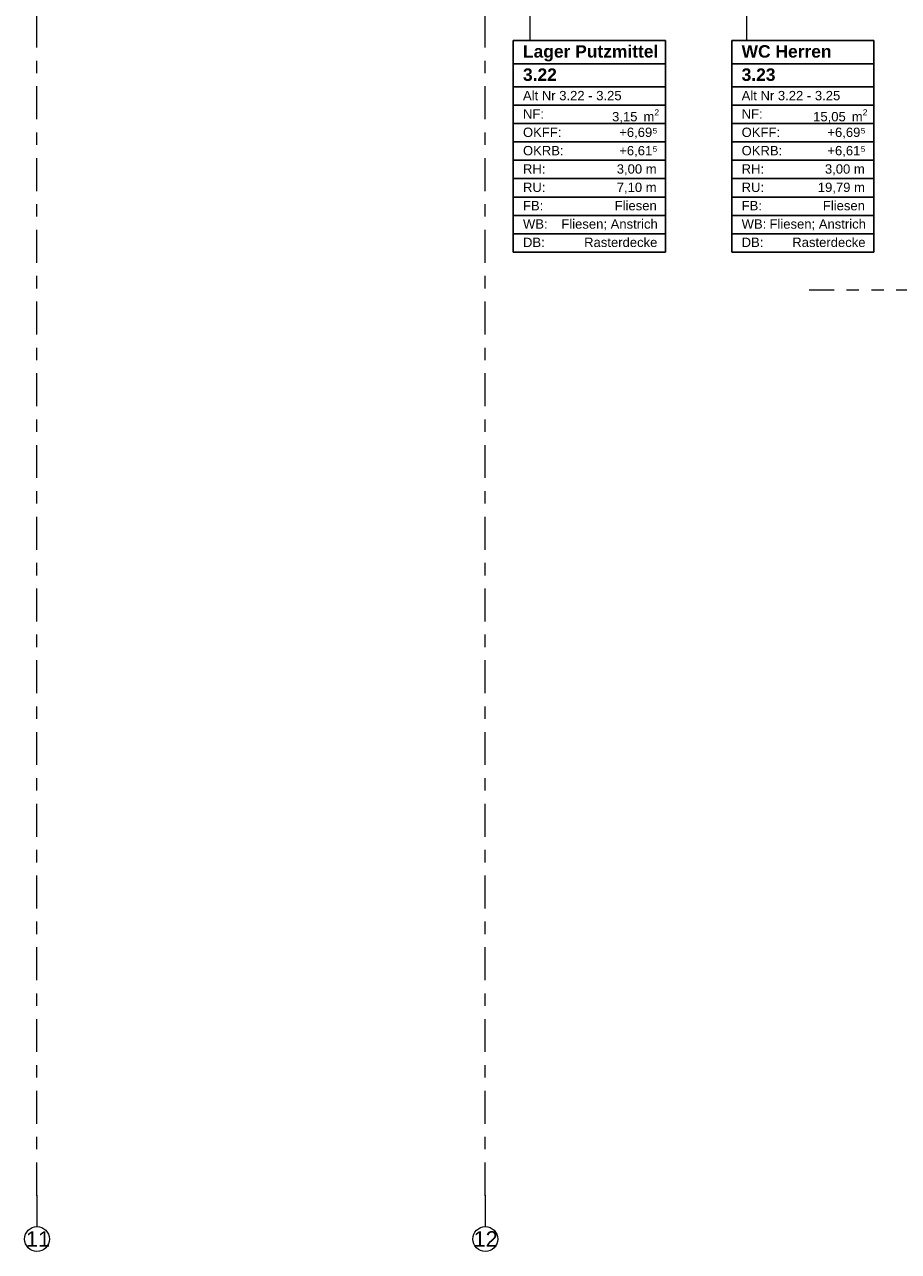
# Model space of a CAD drawing. Header units: metres. Extents: x -3.6 to 84.5, y -11 to 16.8.
# Tile 121 of 124: x 36.4 to 43.4, y -11 to -1.2. Entities that reach past the tile are written whole.
import ezdxf

# ---------------------------------------------------------------- set-up
doc = ezdxf.new("R2010")
doc.units = ezdxf.units.M
doc.header["$MEASUREMENT"] = 0
doc.linetypes.add('+Baulinie', pattern=[0.37, 0.2, -0.05, 0.01, -0.05, 0.01, -0.05])
doc.linetypes.add('Strichlinie doppelt', pattern=[0.546806, 0.264583, -0.105833, 0.070556, -0.105833])
for name, color, linetype in [('301 - Elemente.Linie', 7, 'Continuous'), ('451 - Universal.Achsen Raster', 7, 'Continuous'), ('Neubau_401 - Zone.Raum_ Raumbegrenzung_ Whg.', 7, 'Continuous')]:
    doc.layers.add(name, color=color, linetype=linetype)
doc.styles.add('ERSTELLTER_STIL_1', font='txt')
doc.styles.add('ERSTELLTER_STIL_2', font='txt')

msp = doc.modelspace()

# ---------------------------------------------------------------- linework, layer by layer
at = {"layer": '301 - Elemente.Linie', "color": 7, "linetype": '+Baulinie', "lineweight": 9}
msp.add_line((42.73, -3.31), (63.565, -3.31), dxfattribs=at)
at = {"layer": '451 - Universal.Achsen Raster', "color": 160, "linetype": 'Strichlinie doppelt', "lineweight": 9, "true_color": 0x3232ff}
for p, q in [((36.53, -10.585), (36.53, 16.355)), ((40.13, -10.585), (40.13, 16.355)), ((36.53, -10.585), (36.53, -10.835)), ((40.13, -10.585), (40.13, -10.835))]:
    msp.add_line(p, q, dxfattribs=at)
at = {"layer": '451 - Universal.Achsen Raster', "color": 160, "linetype": 'Continuous', "lineweight": 9, "true_color": 0x3232ff}
for centre in [(36.53, -10.935), (40.13, -10.935)]:
    msp.add_circle(centre, 0.1, dxfattribs=at)
at = {"layer": '451 - Universal.Achsen Raster', "color": 160, "linetype": 'Strichlinie doppelt', "lineweight": 9, "true_color": 0x3232ff}
for p in [(36.53, -10.585), (36.53, -10.585), (40.13, -10.585), (40.13, -10.585)]:
    msp.add_point(p, dxfattribs=at)
at = {"layer": 'Neubau_401 - Zone.Raum_ Raumbegrenzung_ Whg.', "color": 1, "linetype": 'Continuous', "lineweight": 9}
for p, q in [((40.491, -1.3085), (40.491, 3.9868)), ((42.2309, -1.3085), (42.2309, 1.278)), ((41.578, -1.3085), (40.3539, -1.3085)), ((40.3539, -1.3085), (40.3539, -3.0076)), ((40.3539, -1.3085), (41.578, -1.3085)), ((40.3539, -1.4951), (40.3539, -1.3085)), ((41.578, -3.0076), (41.578, -1.3085)), ((41.578, -1.3085), (41.578, -1.4951)), ((43.2494, -1.3085), (42.1096, -1.3085)), ((42.1096, -1.3085), (42.1096, -3.0076)), ((42.1096, -1.3085), (43.2494, -1.3085)), ((42.1096, -1.4951), (42.1096, -1.3085)), ((43.2494, -3.0076), (43.2494, -1.3085)), ((43.2494, -1.3085), (43.2494, -1.4951)), ((41.578, -1.4951), (40.3539, -1.4951)), ((40.3539, -1.4951), (41.578, -1.4951)), ((40.3539, -1.6817), (40.3539, -1.4951)), ((41.578, -1.4951), (41.578, -1.6817)), ((43.2494, -1.4951), (42.1096, -1.4951)), ((42.1096, -1.4951), (43.2494, -1.4951)), ((42.1096, -1.6817), (42.1096, -1.4951)), ((43.2494, -1.4951), (43.2494, -1.6817)), ((41.578, -1.6817), (40.3539, -1.6817)), ((40.3539, -1.6817), (41.578, -1.6817)), ((40.3539, -1.8291), (40.3539, -1.6817)), ((41.578, -1.6817), (41.578, -1.8291)), ((43.2494, -1.6817), (42.1096, -1.6817)), ((42.1096, -1.6817), (43.2494, -1.6817)), ((42.1096, -1.8291), (42.1096, -1.6817)), ((43.2494, -1.6817), (43.2494, -1.8291)), ((41.578, -1.8291), (40.3539, -1.8291)), ((40.3539, -1.8291), (41.578, -1.8291)), ((40.3539, -1.9764), (40.3539, -1.8291)), ((41.578, -1.8291), (41.578, -1.9764)), ((43.2494, -1.8291), (42.1096, -1.8291)), ((42.1096, -1.8291), (43.2494, -1.8291)), ((42.1096, -1.9764), (42.1096, -1.8291)), ((43.2494, -1.8291), (43.2494, -1.9764)), ((41.578, -1.9764), (40.3539, -1.9764)), ((40.3539, -1.9764), (41.578, -1.9764)), ((40.3539, -2.1237), (40.3539, -1.9764)), ((41.578, -1.9764), (41.578, -2.1237)), ((43.2494, -1.9764), (42.1096, -1.9764)), ((42.1096, -1.9764), (43.2494, -1.9764)), ((42.1096, -2.1237), (42.1096, -1.9764)), ((43.2494, -1.9764), (43.2494, -2.1237)), ((41.578, -2.1237), (40.3539, -2.1237)), ((40.3539, -2.1237), (41.578, -2.1237)), ((40.3539, -2.271), (40.3539, -2.1237)), ((41.578, -2.1237), (41.578, -2.271)), ((43.2494, -2.1237), (42.1096, -2.1237)), ((42.1096, -2.1237), (43.2494, -2.1237)), ((42.1096, -2.271), (42.1096, -2.1237)), ((43.2494, -2.1237), (43.2494, -2.271)), ((41.578, -2.271), (40.3539, -2.271)), ((40.3539, -2.271), (41.578, -2.271)), ((40.3539, -2.4183), (40.3539, -2.271)), ((41.578, -2.271), (41.578, -2.4183)), ((43.2494, -2.271), (42.1096, -2.271)), ((42.1096, -2.271), (43.2494, -2.271)), ((42.1096, -2.4183), (42.1096, -2.271)), ((43.2494, -2.271), (43.2494, -2.4183)), ((41.578, -2.4183), (40.3539, -2.4183)), ((40.3539, -2.4183), (41.578, -2.4183)), ((40.3539, -2.5657), (40.3539, -2.4183)), ((41.578, -2.4183), (41.578, -2.5657)), ((43.2494, -2.4183), (42.1096, -2.4183)), ((42.1096, -2.4183), (43.2494, -2.4183)), ((42.1096, -2.5657), (42.1096, -2.4183)), ((43.2494, -2.4183), (43.2494, -2.5657)), ((41.578, -2.5657), (40.3539, -2.5657)), ((40.3539, -2.5657), (41.578, -2.5657)), ((40.3539, -2.713), (40.3539, -2.5657)), ((41.578, -2.5657), (41.578, -2.713)), ((43.2494, -2.5657), (42.1096, -2.5657)), ((42.1096, -2.5657), (43.2494, -2.5657)), ((42.1096, -2.713), (42.1096, -2.5657)), ((43.2494, -2.5657), (43.2494, -2.713)), ((41.578, -2.713), (40.3539, -2.713)), ((40.3539, -2.713), (41.578, -2.713)), ((40.3539, -2.8603), (40.3539, -2.713)), ((41.578, -2.713), (41.578, -2.8603)), ((43.2494, -2.713), (42.1096, -2.713)), ((42.1096, -2.713), (43.2494, -2.713)), ((42.1096, -2.8603), (42.1096, -2.713)), ((43.2494, -2.713), (43.2494, -2.8603)), ((41.578, -2.8603), (40.3539, -2.8603)), ((40.3539, -2.8603), (41.578, -2.8603)), ((40.3539, -3.0076), (40.3539, -2.8603)), ((41.578, -2.8603), (41.578, -3.0076)), ((43.2494, -2.8603), (42.1096, -2.8603)), ((42.1096, -2.8603), (43.2494, -2.8603)), ((42.1096, -3.0076), (42.1096, -2.8603)), ((43.2494, -2.8603), (43.2494, -3.0076)), ((40.3539, -3.0076), (41.578, -3.0076)), ((41.578, -3.0076), (40.3539, -3.0076)), ((42.1096, -3.0076), (43.2494, -3.0076)), ((43.2494, -3.0076), (42.1096, -3.0076))]:
    msp.add_line(p, q, dxfattribs=at)

# ---------------------------------------------------------------- texts
at = {"layer": '451 - Universal.Achsen Raster', "color": 160, "lineweight": 9, "true_color": 0x3232ff, "char_height": 0.125, "attachment_point": 1, "style": 'ERSTELLTER_STIL_2'}
for s, insert in [('\\A1;{\\pql;\\pt0;\\fArial|b0|i0|c0|p38;11}', (36.4414, -10.8725)), ('\\A1;{\\pql;\\pt0;\\fArial|b0|i0|c0|p38;12}', (40.0351, -10.8725))]:
    msp.add_mtext(s, dxfattribs=dict(at, insert=insert))
at = {"layer": 'Neubau_401 - Zone.Raum_ Raumbegrenzung_ Whg.', "color": 7, "lineweight": 9, "attachment_point": 1}
for s, insert, char_height, style in [('\\A1;{\\pqj;\\pt0;\\fArial|b1|i0|c0|p38;Lager Putzmittel}', (40.4324, -1.3461), 0.1, 'ERSTELLTER_STIL_1'), ('\\A1;{\\pqj;\\pt0;\\fArial|b1|i0|c0|p38;}', (41.4994, -1.3233), 0.1, 'ERSTELLTER_STIL_1'), ('\\A1;{\\pqj;\\pt0;\\fArial|b1|i0|c0|p38;WC Herren}', (42.1882, -1.3461), 0.1, 'ERSTELLTER_STIL_1'), ('\\A1;{\\pqj;\\pt0;\\fArial|b1|i0|c0|p38;}', (43.1708, -1.3233), 0.1, 'ERSTELLTER_STIL_1'), ('\\A1;{\\pql;\\pt0;\\fArial|b1|i0|c0|p38;3.22}', (40.4324, -1.5327), 0.1, 'ERSTELLTER_STIL_1'), ('\\A1;{\\pqj;\\pt0;\\fArial|b1|i0|c0|p38;}', (41.4994, -1.5099), 0.1, 'ERSTELLTER_STIL_1'), ('\\A1;{\\pql;\\pt0;\\fArial|b1|i0|c0|p38;3.23}', (42.1882, -1.5327), 0.1, 'ERSTELLTER_STIL_1'), ('\\A1;{\\pqj;\\pt0;\\fArial|b1|i0|c0|p38;}', (43.1708, -1.5099), 0.1, 'ERSTELLTER_STIL_1'), ('\\A1;{\\pqj;\\pt0;\\fArial|b0|i0|c0|p38;Alt Nr 3.22 - 3.25}', (40.4324, -1.7136), 0.075, 'ERSTELLTER_STIL_2'), ('\\A1;{\\pqj;\\pt0;\\fArial|b0|i0|c0|p38;}', (41.4994, -1.6965), 0.075, 'ERSTELLTER_STIL_2'), ('\\A1;{\\pqj;\\pt0;\\fArial|b0|i0|c0|p38;Alt Nr 3.22 - 3.25}', (42.1882, -1.7136), 0.075, 'ERSTELLTER_STIL_2'), ('\\A1;{\\pqj;\\pt0;\\fArial|b0|i0|c0|p38;}', (43.1708, -1.6965), 0.075, 'ERSTELLTER_STIL_2'), ('\\A1;{\\pqj;\\pt0;\\fArial|b0|i0|c0|p38;NF: }', (40.4324, -1.8609), 0.075, 'ERSTELLTER_STIL_2'), ('\\A1;{\\pqj;\\pt0;\\fArial|b0|i0|c0|p38;NF: }', (42.1882, -1.8609), 0.075, 'ERSTELLTER_STIL_2'), ('\\A1;{\\pql;\\pt0,0.05;\\fArial|b0|i0|c0|p38;3,15\\fArial|b0|i0|c0|p38;\\A1{\\H.66x;\\S^  ;}\\fArial|b0|i0|c0|p38; m\\fArial|b0|i0|c0|p38;\\A1{\\H.66x;\\S2^  ;}}', (41.1478, -1.8609), 0.075, 'ERSTELLTER_STIL_2'), ('\\A1;{\\pql;\\pt0,0.05;\\fArial|b0|i0|c0|p38;15,05\\fArial|b0|i0|c0|p38;\\A1{\\H.66x;\\S^  ;}\\fArial|b0|i0|c0|p38; m\\fArial|b0|i0|c0|p38;\\A1{\\H.66x;\\S2^  ;}}', (42.7623, -1.8609), 0.075, 'ERSTELLTER_STIL_2'), ('\\A1;{\\pqj;\\pt0;\\fArial|b0|i0|c0|p38;OKFF: }', (40.4324, -2.0083), 0.075, 'ERSTELLTER_STIL_2'), ('\\A1;{\\pqj;\\pt0;\\fArial|b0|i0|c0|p38;+6,69⁵}', (41.2052, -2.0083), 0.075, 'ERSTELLTER_STIL_2'), ('\\A1;{\\pqj;\\pt0;\\fArial|b0|i0|c0|p38;OKFF: }', (42.1882, -2.0083), 0.075, 'ERSTELLTER_STIL_2'), ('\\A1;{\\pqj;\\pt0;\\fArial|b0|i0|c0|p38;+6,69⁵}', (42.8766, -2.0083), 0.075, 'ERSTELLTER_STIL_2'), ('\\A1;{\\pqj;\\pt0;\\fArial|b0|i0|c0|p38;OKRB: }', (40.4324, -2.1556), 0.075, 'ERSTELLTER_STIL_2'), ('\\A1;{\\pqj;\\pt0;\\fArial|b0|i0|c0|p38;+6,61⁵}', (41.2052, -2.1556), 0.075, 'ERSTELLTER_STIL_2'), ('\\A1;{\\pqj;\\pt0;\\fArial|b0|i0|c0|p38;OKRB: }', (42.1882, -2.1556), 0.075, 'ERSTELLTER_STIL_2'), ('\\A1;{\\pqj;\\pt0;\\fArial|b0|i0|c0|p38;+6,61⁵}', (42.8766, -2.1556), 0.075, 'ERSTELLTER_STIL_2'), ('\\A1;{\\pqj;\\pt0;\\fArial|b0|i0|c0|p38;RH: }', (40.4324, -2.3029), 0.075, 'ERSTELLTER_STIL_2'), ('\\A1;{\\pqj;\\pt0;\\fArial|b0|i0|c0|p38;3,00 m}', (41.1853, -2.3029), 0.075, 'ERSTELLTER_STIL_2'), ('\\A1;{\\pqj;\\pt0;\\fArial|b0|i0|c0|p38;RH: }', (42.1882, -2.3029), 0.075, 'ERSTELLTER_STIL_2'), ('\\A1;{\\pqj;\\pt0;\\fArial|b0|i0|c0|p38;3,00 m}', (42.8567, -2.3029), 0.075, 'ERSTELLTER_STIL_2'), ('\\A1;{\\pqj;\\pt0;\\fArial|b0|i0|c0|p38;RU: }', (40.4324, -2.4502), 0.075, 'ERSTELLTER_STIL_2'), ('\\A1;{\\pqj;\\pt0;\\fArial|b0|i0|c0|p38;7,10 m}', (41.1853, -2.4502), 0.075, 'ERSTELLTER_STIL_2'), ('\\A1;{\\pqj;\\pt0;\\fArial|b0|i0|c0|p38;RU: }', (42.1882, -2.4502), 0.075, 'ERSTELLTER_STIL_2'), ('\\A1;{\\pqj;\\pt0;\\fArial|b0|i0|c0|p38;19,79 m}', (42.7998, -2.4502), 0.075, 'ERSTELLTER_STIL_2'), ('\\A1;{\\pqj;\\pt0;\\fArial|b0|i0|c0|p38;FB: }', (40.4324, -2.5975), 0.075, 'ERSTELLTER_STIL_2'), ('\\A1;{\\pqj;\\pt0;\\fArial|b0|i0|c0|p38;Fliesen}', (41.1689, -2.5975), 0.075, 'ERSTELLTER_STIL_2'), ('\\A1;{\\pqj;\\pt0;\\fArial|b0|i0|c0|p38;FB: }', (42.1882, -2.5975), 0.075, 'ERSTELLTER_STIL_2'), ('\\A1;{\\pqj;\\pt0;\\fArial|b0|i0|c0|p38;Fliesen}', (42.8403, -2.5975), 0.075, 'ERSTELLTER_STIL_2'), ('\\A1;{\\pqj;\\pt0;\\fArial|b0|i0|c0|p38;WB: }', (40.4324, -2.7449), 0.075, 'ERSTELLTER_STIL_2'), ('\\A1;{\\pqj;\\pt0;\\fArial|b0|i0|c0|p38;Fliesen; Anstrich}', (40.7403, -2.7449), 0.075, 'ERSTELLTER_STIL_2'), ('\\A1;{\\pqj;\\pt0;\\fArial|b0|i0|c0|p38;WB: }', (42.1882, -2.7449), 0.075, 'ERSTELLTER_STIL_2'), ('\\A1;{\\pqj;\\pt0;\\fArial|b0|i0|c0|p38;Fliesen; Anstrich}', (42.4117, -2.7449), 0.075, 'ERSTELLTER_STIL_2'), ('\\A1;{\\pqj;\\pt0;\\fArial|b0|i0|c0|p38;DB: }', (40.4324, -2.8922), 0.075, 'ERSTELLTER_STIL_2'), ('\\A1;{\\pqj;\\pt0;\\fArial|b0|i0|c0|p38;Rasterdecke}', (40.9234, -2.8922), 0.075, 'ERSTELLTER_STIL_2'), ('\\A1;{\\pqj;\\pt0;\\fArial|b0|i0|c0|p38;DB: }', (42.1882, -2.8922), 0.075, 'ERSTELLTER_STIL_2'), ('\\A1;{\\pqj;\\pt0;\\fArial|b0|i0|c0|p38;Rasterdecke}', (42.5948, -2.8922), 0.075, 'ERSTELLTER_STIL_2')]:
    msp.add_mtext(s, dxfattribs=dict(at, insert=insert, char_height=char_height, style=style))

doc.saveas('drawing.dxf')
